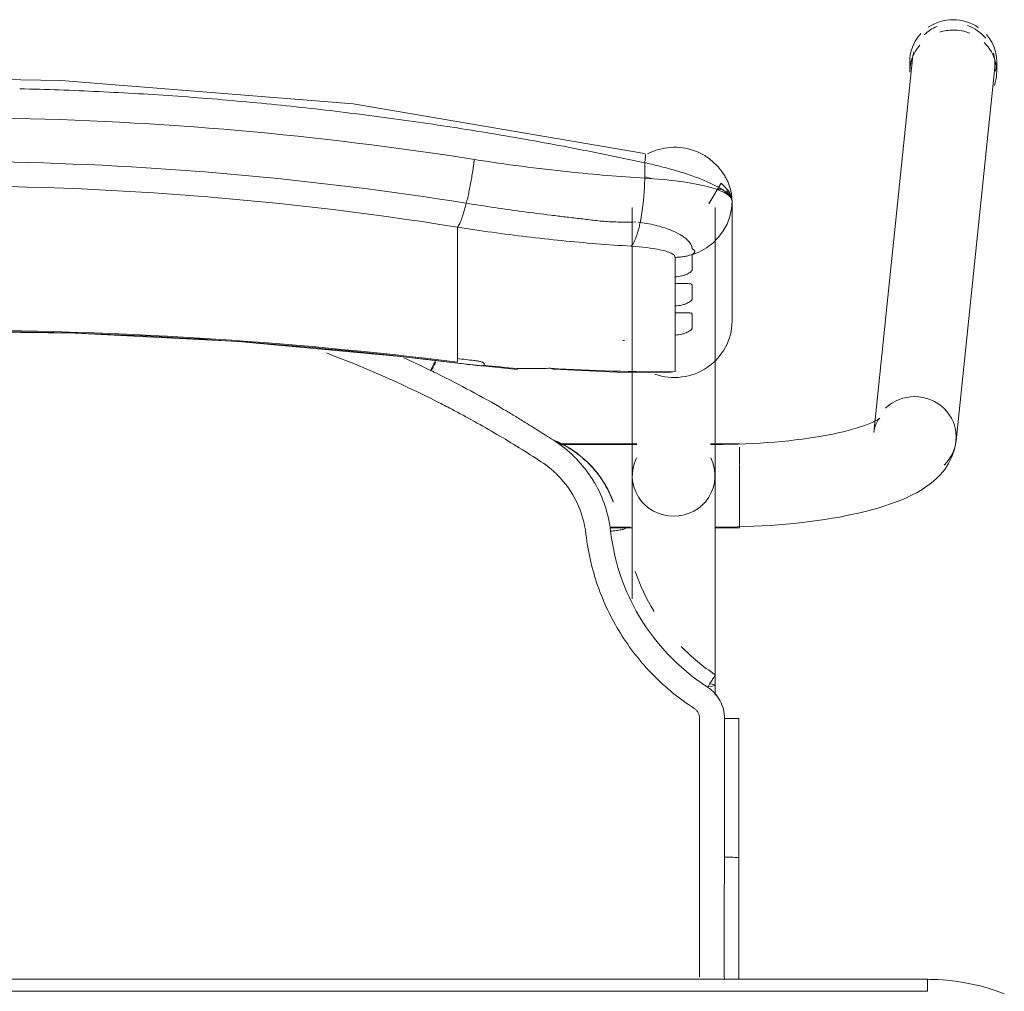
# Model space of a CAD drawing. Header units: metres. Extents: x 3 to 43.5, y -74 to -48.5.
# Tile 184 of 209: x 37.693 to 37.939, y -51.584 to -51.341. Entities that reach past the tile are written whole.
import ezdxf

# ---------------------------------------------------------------- set-up
doc = ezdxf.new("R2010")
doc.units = ezdxf.units.M
doc.layers.add('I-FURN', color=7, linetype='Continuous', lineweight=18)

# ---------------------------------------------------------------- blocks, each defined once
blk = doc.blocks.new('ConjuntoParaAlunoTamanho6 - CJA06_ConjuntoParaAlunoTamanho6-V2-1PAV - FRIGORÍFICA')
at = {"layer": 'I-FURN', "color": 253, "true_color": 0xaaaaaa}
for p, q in [((0.24321, 0.29526), (0.23354, 0.20182)), ((0.24254, 0.29456), (0.24254, 0.29197)), ((0.25413, 0.19969), (0.2638, 0.29312)), ((0.2643, 0.29197), (0.2643, 0.29456)), ((0.1981, 0.22964), (0.1981, 0.25969)), ((0.17315, 0.25812), (0.17315, 0.19097)), ((0.19385, 0.19097), (0.19385, 0.25812)), ((0.17457, 0.25441), (0.17513, 0.25435)), ((0.1959, 0.25221), (0.19685, 0.25395)), ((0.19685, 0.25395), (0.19754, 0.2558)), ((0.12943, 0.2438), (0.12943, 0.25317)), ((0.19471, 0.25062), (0.1959, 0.25221)), ((0.12943, 0.24214), (0.12943, 0.2438)), ((0.12943, 0.24214), (0.12943, 0.23653)), ((0.18386, 0.23904), (0.18386, 0.24073)), ((0.12943, 0.23653), (0.12943, 0.23486)), ((0.12943, 0.23486), (0.12943, 0.22925)), ((0.18386, 0.23176), (0.18386, 0.23345)), ((0.12943, 0.22759), (0.12943, 0.22925)), ((0.12943, 0.22759), (0.12943, 0.22197)), ((0.17076, 0.22479), (0.17118, 0.22478)), ((0.18386, 0.21701), (0.18386, 0.22617)), ((0.12943, 0.22031), (0.12943, 0.22197)), ((0.12946, 0.21915), (0.14434, 0.21757)), ((0.17944, 0.21689), (0.18173, 0.21678)), ((0.17429, 0.19894), (0.15474, 0.19894)), ((0.17429, 0.19879), (0.15494, 0.19879)), ((0.2, 0.19894), (0.19271, 0.19894)), ((0.19385, 0.19879), (0.19271, 0.19879)), ((0.19385, 0.19845), (0.19385, 0.19879)), ((0.19385, 0.19764), (0.19385, 0.19845)), ((0.2, 0.1938), (0.2, 0.19814)), ((0.19385, 0.1916), (0.19385, 0.19367)), ((0.2, 0.18573), (0.2, 0.19364)), ((0.19385, 0.18582), (0.19385, 0.18688)), ((0.19385, 0.18371), (0.19385, 0.18582)), ((0.2, 0.17794), (0.2, 0.1856)), ((0.16757, 0.17809), (0.17268, 0.17809)), ((0.1676, 0.17794), (0.17323, 0.17794)), ((0.19377, 0.17794), (0.2, 0.17794)), ((0.19385, 0.17809), (0.19385, 0.17951)), ((0.19385, 0.13604), (0.19385, 0.13857)), ((0.19983, 0.13021), (0.19982, 0.0953)), ((0.19982, 0.06497), (0.19982, 0.0953)), ((0.247, 0.06497), (-0.247, 0.06497)), ((0.247, 0.06497), (-0.247, 0.06497)), ((0.247, 0.06497), (0.247, 0.06197))]:
    blk.add_line(p, q, dxfattribs=at)
at = {"layer": 'I-FURN', "color": 253, "true_color": 0xaaaaaa, "flags": 128}
for points in [[(0.17623, 0.27161), (0.10331, 0.28398), (0.03018, 0.28985), (0.0001, 0.2904)], [(0.17627, 0.2654), (0.17627, 0.26637), (0.17627, 0.26734), (0.17627, 0.26831), (0.17627, 0.26928)], [(0.1981, 0.25971), (0.19792, 0.26092), (0.19739, 0.26208), (0.1954, 0.2642), (0.19227, 0.25896)], [(0.19754, 0.2558), (0.19796, 0.25773), (0.1981, 0.25969)], [(0.1981, 0.25971), (0.1981, 0.2522), (0.1981, 0.24468)], [(0.1981, 0.22964), (0.1981, 0.23715), (0.1981, 0.24467), (0.1981, 0.25218), (0.1981, 0.25969)], [(0.19172, 0.24799), (0.19331, 0.2492), (0.19471, 0.25062)], [(0.1881, 0.24628), (0.18997, 0.24701), (0.19172, 0.24799)], [(0.18386, 0.24073), (0.18386, 0.24195), (0.18386, 0.24317), (0.18386, 0.24439), (0.18386, 0.24561)], [(0.1881, 0.24628), (0.1881, 0.24532), (0.1881, 0.24435), (0.1881, 0.24339), (0.1881, 0.24243)], [(0.18386, 0.23345), (0.18386, 0.23485), (0.18386, 0.23624), (0.18386, 0.23764), (0.18386, 0.23904)], [(0.1881, 0.23868), (0.1881, 0.2378), (0.1881, 0.23692), (0.1881, 0.23603), (0.1881, 0.23515)], [(0.18386, 0.22617), (0.18386, 0.22757), (0.18386, 0.22897), (0.18386, 0.23036), (0.18386, 0.23176)], [(0.1881, 0.23141), (0.1881, 0.23052), (0.1881, 0.22964), (0.1881, 0.22876), (0.1881, 0.22787)], [(-0.12926, 0.21915), (-0.08865, 0.22342), (-0.0479, 0.2261), (-0.00707, 0.22717), (0.03376, 0.22666), (0.07455, 0.22454), (0.11521, 0.22083), (0.12946, 0.21915)], [(0.12943, 0.21937), (0.12943, 0.21961), (0.12943, 0.21984), (0.12943, 0.22007), (0.12943, 0.22031)], [(0.1361, 0.21901), (0.1361, 0.21893), (0.1361, 0.21886), (0.1361, 0.21878), (0.1361, 0.2187)], [(0.15351, 0.21761), (0.16928, 0.2169), (0.18131, 0.21677)], [(0.18173, 0.21678), (0.18279, 0.21686), (0.18386, 0.21701)], [(0.23507, 0.20536), (0.23501, 0.20531), (0.23482, 0.20518), (0.23451, 0.20499), (0.23408, 0.20476), (0.23355, 0.20449), (0.23291, 0.2042), (0.23217, 0.20389), (0.23133, 0.20358), (0.23041, 0.20326), (0.22941, 0.20294), (0.22832, 0.20262), (0.22717, 0.2023), (0.22594, 0.20199), (0.22464, 0.20169), (0.22328, 0.2014), (0.22186, 0.20112), (0.22039, 0.20086), (0.21886, 0.2006), (0.21729, 0.20036), (0.21567, 0.20014), (0.214, 0.19993), (0.2123, 0.19973), (0.21057, 0.19956), (0.2088, 0.1994), (0.207, 0.19926), (0.20518, 0.19913), (0.20334, 0.19903), (0.20148, 0.19894), (0.19961, 0.19888), (0.19772, 0.19883), (0.19583, 0.1988), (0.19394, 0.19879), (0.19385, 0.19879)], [(0.23354, 0.20182), (0.23373, 0.20287), (0.23403, 0.20376), (0.23437, 0.20445), (0.23469, 0.20492), (0.23492, 0.20521), (0.23505, 0.20534), (0.23507, 0.20536)], [(0.25413, 0.19969), (0.25375, 0.19762), (0.25311, 0.19572), (0.25226, 0.19403), (0.25129, 0.19256), (0.25023, 0.19128), (0.24913, 0.19017), (0.24799, 0.18919), (0.24683, 0.18832), (0.24563, 0.18753), (0.24441, 0.18681), (0.24316, 0.18615), (0.24188, 0.18553), (0.24055, 0.18496), (0.23919, 0.18441), (0.23778, 0.1839), (0.23633, 0.18341), (0.23483, 0.18295), (0.2333, 0.18251), (0.23171, 0.1821), (0.23008, 0.1817), (0.22841, 0.18133), (0.2267, 0.18098), (0.22495, 0.18064), (0.22315, 0.18033), (0.22132, 0.18004), (0.21946, 0.17976), (0.21756, 0.17951), (0.21562, 0.17928), (0.21366, 0.17906), (0.21168, 0.17887), (0.20967, 0.1787), (0.20763, 0.17855), (0.20558, 0.17842), (0.20352, 0.17831), (0.20144, 0.17823), (0.19935, 0.17816), (0.19725, 0.17811), (0.19515, 0.17809), (0.19385, 0.17809)], [(0.17315, 0.16015), (0.17315, 0.162), (0.17315, 0.16382), (0.17315, 0.1656), (0.17315, 0.16735), (0.17315, 0.16905), (0.17315, 0.17071), (0.17315, 0.17233), (0.17315, 0.1739), (0.17315, 0.17541), (0.17315, 0.17687), (0.17315, 0.17828), (0.17315, 0.17963), (0.17315, 0.18092), (0.17315, 0.18215), (0.17315, 0.18331), (0.17315, 0.18441), (0.17315, 0.18544), (0.17315, 0.1864), (0.17315, 0.18729), (0.17315, 0.1881), (0.17315, 0.18885), (0.17315, 0.18951), (0.17315, 0.19011), (0.17315, 0.19062), (0.17315, 0.19097)], [(0.19385, 0.19097), (0.19385, 0.19051), (0.19385, 0.18998), (0.19385, 0.18937), (0.19385, 0.18869), (0.19385, 0.18793), (0.19385, 0.1871), (0.19385, 0.18619), (0.19385, 0.18522), (0.19385, 0.18417), (0.19385, 0.18306), (0.19385, 0.18188), (0.19385, 0.18064), (0.19385, 0.17934), (0.19385, 0.17798), (0.19385, 0.17656), (0.19385, 0.17508), (0.19385, 0.17355), (0.19385, 0.17198), (0.19385, 0.17035), (0.19385, 0.16868), (0.19385, 0.16696), (0.19385, 0.16521), (0.19385, 0.16342), (0.19385, 0.16159), (0.19385, 0.15974), (0.19385, 0.15785), (0.19385, 0.15594), (0.19385, 0.15401), (0.19385, 0.15206), (0.19385, 0.15009), (0.19385, 0.14811), (0.19385, 0.14612), (0.19385, 0.14413), (0.19385, 0.14213), (0.19385, 0.14013), (0.19385, 0.13857)], [(0.16841, 0.18432), (0.16841, 0.18434), (0.16841, 0.18435), (0.16841, 0.18437), (0.16841, 0.18438)], [(0.19623, 0.13025), (0.19623, 0.12639), (0.19623, 0.12254), (0.19623, 0.11868), (0.19623, 0.11483), (0.19623, 0.11097), (0.19623, 0.10712), (0.19623, 0.10327), (0.19623, 0.09941), (0.19623, 0.09556)], [(0.2662, 0.06136), (0.26421, 0.06209), (0.2622, 0.06274), (0.26015, 0.06331), (0.25809, 0.06379), (0.25601, 0.0642), (0.25391, 0.06451), (0.25181, 0.06475), (0.24969, 0.0649), (0.24757, 0.06496), (0.247, 0.06497)], [(0.247, 0.06197), (0.1235, 0.06197), (0, 0.06197), (-0.1235, 0.06197), (-0.247, 0.06197)], [(-0.247, 0.06197), (-0.1235, 0.06197), (0, 0.06197), (0.1235, 0.06197), (0.247, 0.06197)]]:
    blk.add_lwpolyline(points, dxfattribs=at)
at = {"layer": 'I-FURN', "color": 253, "true_color": 0xaaaaaa}
for centre, major_axis, ratio, start_param, end_param in [((0.25351, 0.29419), (-0.01029, 0.00107), 0.967158, 5.223081, 5.597593), ((0.25342, 0.29456), (0.01088, 0), 0.965926, 1.570796, 2.182166), ((0.25342, 0.29456), (-0.01088, 0), 0.965926, 4.098128, 4.712389), ((0.25351, 0.29419), (-0.01029, 0.00107), 0.967158, 3.921544, 4.46746), ((0.25342, 0.29456), (0.01088, 0), 0.965926, 2.404321, 3.312013), ((0.25342, 0.29197), (-0.01088, 0), 0.965926, 4.712389, 5.025562), ((0.25342, 0.29197), (0.01088, 0), 0.965926, 1.176355, 1.570796), ((0.25342, 0.29456), (0.01088, 0), 0.965926, 6.052088, 6.985956), ((0.25342, 0.29197), (0.01088, 0), 0.965926, 2.446266, 3.141593), ((0.25342, 0.29197), (0.01088, 0), 0.965926, 5.959867, 7.062609), ((0.25351, 0.29419), (-0.01029, 0.00107), 0.967158, 6.102343, 6.382991), ((0.25351, 0.29419), (-0.01029, 0.00107), 0.967158, 3.141593, 3.502975), ((0.0001, -0.77159), (1.0211, 0), 0.978148, 1.443771, 1.697822), ((0.0001, -0.77117), (1.0209, 0), 0.978148, 1.443771, 1.697822), ((0.1837, 0.22964), (0.0144, 0), 0.978148, 4.362105, 6.283185), ((0.17947, 0.60356), (0.395, 0), 0.978148, 4.585364, 4.595996), ((0.17947, 0.60221), (0.3948, 0), 0.978148, 4.585364, 4.595936), ((0.17947, 0.60263), (0.395, 0), 0.978148, 4.602237, 4.623287), ((0.14521, 0.22754), (0.00087, 0.00996), 0.018501, 2.93296, 3.325659), ((0.17947, 0.60336), (0.395, 0), 0.978148, 4.644485, 4.723499), ((0.24383, 0.20075), (-0.01029, 0.00107), 0.967158, 4.812195, 5.597593), ((0.24383, 0.20075), (-0.01029, 0.00107), 0.967158, 3.241398, 4.812195), ((0.24383, 0.20075), (-0.01029, 0.00107), 0.967158, 2.456, 3.241398), ((0.1835, 0.19097), (0.01035, 0), 0.978148, 2.686587, 4.712389), ((0.1835, 0.19097), (0.01035, 0), 0.978148, 4.712389, 6.738191), ((0.1835, 0.13857), (0.01035, 0), 0.069756, 5.759587, 6.776353)]:
    blk.add_ellipse(centre, major_axis=major_axis, ratio=ratio, start_param=start_param, end_param=end_param, dxfattribs=at)
for points in [[(0.03973, 0.28708), (0.03313, 0.2874), (0.02653, 0.28763), (0.01992, 0.28779)], [(0.0595, 0.28591), (0.05292, 0.28638), (0.04633, 0.28677), (0.03973, 0.28708)], [(0.07921, 0.28427), (0.07265, 0.28489), (0.06608, 0.28544), (0.0595, 0.28591)], [(0.09885, 0.28217), (0.09232, 0.28294), (0.08577, 0.28365), (0.07921, 0.28427)], [(0.11839, 0.27961), (0.11189, 0.28054), (0.10538, 0.28139), (0.09885, 0.28217)], [(0.13782, 0.27661), (0.13136, 0.27768), (0.12489, 0.27868), (0.11839, 0.27961)], [(0.15712, 0.27316), (0.15071, 0.27438), (0.14427, 0.27553), (0.13782, 0.27661)], [(0.17627, 0.26928), (0.16991, 0.27065), (0.16353, 0.27194), (0.15712, 0.27316)], [(0.17627, 0.26928), (0.17633, 0.26966), (0.17642, 0.27037), (0.17644, 0.2712), (0.17636, 0.27149), (0.1763, 0.27156)], [(0.13164, 0.25914), (0.13175, 0.25959), (0.13198, 0.26053), (0.13231, 0.26203), (0.13262, 0.26359), (0.13292, 0.2652), (0.1332, 0.26684), (0.13344, 0.26848), (0.13359, 0.26956), (0.13366, 0.2701)], [(0.17513, 0.25435), (0.1752, 0.25471), (0.17534, 0.25544), (0.17553, 0.25659), (0.17571, 0.25778), (0.17586, 0.25902), (0.17599, 0.26028), (0.1761, 0.26156), (0.17618, 0.26285), (0.17624, 0.26413), (0.17626, 0.26498), (0.17627, 0.2654)], [(0.1981, 0.25969), (0.1981, 0.26035), (0.19703, 0.26165), (0.19239, 0.26338), (0.18523, 0.2647), (0.17934, 0.26523), (0.17627, 0.2654)], [(0.17811, 0.26528), (0.17751, 0.26545), (0.1769, 0.26561), (0.17629, 0.26577)], [(0.12943, 0.25317), (0.12952, 0.25327), (0.1297, 0.25353), (0.13, 0.25409), (0.13031, 0.25481), (0.13064, 0.25568), (0.13097, 0.2567), (0.1313, 0.25786), (0.13153, 0.2587), (0.13164, 0.25914)], [(0.17355, 0.24936), (0.17367, 0.24958), (0.17389, 0.25006), (0.17423, 0.25093), (0.17455, 0.25195), (0.17485, 0.25308), (0.17504, 0.25392), (0.17513, 0.25435)], [(0.18386, 0.24561), (0.18422, 0.24561), (0.18494, 0.24565), (0.18601, 0.24578), (0.18707, 0.24599), (0.18776, 0.24617), (0.1881, 0.24628)], [(0.12434, 0.2095), (0.11529, 0.21408), (0.10607, 0.21814), (0.09666, 0.22168)], [(0.11594, 0.2205), (0.11821, 0.21947), (0.12046, 0.21841), (0.1227, 0.21732)], [(0.1227, 0.21732), (0.12291, 0.21776), (0.12336, 0.21866), (0.12377, 0.21945), (0.12395, 0.2198)], [(0.12395, 0.21936), (0.12377, 0.21898), (0.12356, 0.21856), (0.12335, 0.21813)], [(0.1336, 0.21981), (0.13377, 0.21979), (0.1341, 0.21974), (0.13456, 0.21967), (0.13499, 0.21957), (0.13538, 0.21946), (0.13569, 0.21935), (0.13593, 0.21923), (0.13606, 0.21912), (0.1361, 0.21905), (0.1361, 0.21901)], [(0.12436, 0.21651), (0.12408, 0.21665), (0.12353, 0.21692), (0.12297, 0.21719), (0.1227, 0.21732)], [(0.12334, 0.21813), (0.12319, 0.21783), (0.12304, 0.21753), (0.12289, 0.21723)], [(0.1361, 0.2187), (0.1361, 0.21868), (0.13609, 0.21865), (0.13607, 0.21862), (0.13605, 0.2186)], [(0.14432, 0.21779), (0.14576, 0.21776), (0.1486, 0.21775), (0.15133, 0.21782), (0.15267, 0.21788)], [(0.15267, 0.21788), (0.1532, 0.21758), (0.15369, 0.21752), (0.15417, 0.21772)], [(0.14098, 0.20758), (0.13826, 0.20916), (0.13276, 0.21224), (0.12717, 0.21512), (0.12436, 0.21651)], [(0.12798, 0.20762), (0.12738, 0.20794), (0.12617, 0.20857), (0.12495, 0.20919), (0.12434, 0.2095)], [(0.1504, 0.19445), (0.14673, 0.19684), (0.13935, 0.20142), (0.13181, 0.20561), (0.12798, 0.20762)], [(0.14635, 0.20432), (0.14546, 0.20487), (0.14368, 0.20597), (0.14188, 0.20704), (0.14098, 0.20758)], [(0.15378, 0.19963), (0.15256, 0.20043), (0.1501, 0.202), (0.14762, 0.20355), (0.14638, 0.20431)], [(0.15374, 0.19972), (0.15472, 0.19931), (0.15575, 0.19881), (0.1568, 0.1982)], [(0.1625, 0.1911), (0.16134, 0.1928), (0.15869, 0.19594), (0.1555, 0.19851), (0.15378, 0.19963)], [(0.15863, 0.1971), (0.15718, 0.19811), (0.15562, 0.19898), (0.15399, 0.19969)], [(0.15448, 0.19112), (0.15386, 0.19174), (0.15256, 0.19292), (0.15114, 0.19396), (0.1504, 0.19445)], [(0.16156, 0.17636), (0.16124, 0.17915), (0.15968, 0.18454), (0.15645, 0.18912), (0.15448, 0.19112)], [(0.16371, 0.18924), (0.16352, 0.18955), (0.16313, 0.19018), (0.16271, 0.1908), (0.1625, 0.1911)], [(0.16501, 0.19076), (0.16537, 0.19026), (0.16604, 0.18925), (0.16695, 0.18767), (0.16775, 0.18603), (0.1682, 0.1849), (0.16841, 0.18432)], [(0.16774, 0.17706), (0.1675, 0.1792), (0.16656, 0.18343), (0.16479, 0.18738), (0.16371, 0.18924)], [(0.17146, 0.1778), (0.17147, 0.17776), (0.17128, 0.17766), (0.17046, 0.17746), (0.16921, 0.17725), (0.16823, 0.17712), (0.16774, 0.17706)], [(0.1786, 0.15703), (0.17667, 0.16018), (0.1751, 0.16355), (0.1739, 0.16704)], [(0.19391, 0.14119), (0.19084, 0.14321), (0.18795, 0.1456), (0.18537, 0.14827)], [(0.19199, 0.13805), (0.19225, 0.13846), (0.19278, 0.13928), (0.19344, 0.14033), (0.19385, 0.14103), (0.19393, 0.14119), (0.19391, 0.14119)], [(0.19623, 0.13025), (0.19622, 0.13104), (0.19604, 0.13255), (0.19519, 0.13473), (0.19383, 0.13663), (0.19265, 0.13762), (0.19199, 0.13805)], [(0.19, 0.13025), (0.19, 0.1305), (0.18994, 0.13099), (0.18966, 0.1317), (0.18922, 0.13231), (0.18884, 0.13263), (0.18863, 0.13277)], [(0.19, 0.09555), (0.19, 0.09868), (0.19, 0.10482), (0.19, 0.11314), (0.19, 0.12173), (0.19, 0.1274), (0.19, 0.13025)], [(0.19982, 0.1302), (0.19984, 0.13021), (0.19969, 0.13022), (0.19891, 0.13024), (0.1977, 0.13025), (0.19672, 0.13025), (0.19623, 0.13025)], [(0.19982, 0.1302), (0.19982, 0.12729), (0.19982, 0.12438), (0.19982, 0.12147)], [(0.19982, 0.09529), (0.19982, 0.1011), (0.19982, 0.11273), (0.19982, 0.12438), (0.19982, 0.1302)], [(0.19982, 0.11273), (0.19982, 0.10691), (0.19982, 0.1011), (0.19982, 0.09528)], [(0.19623, 0.09556), (0.19662, 0.09556), (0.19701, 0.09556), (0.19738, 0.09555)], [(0.19738, 0.09555), (0.19775, 0.09554), (0.1981, 0.09553), (0.19841, 0.09551)], [(0.19982, 0.0953), (0.19982, 0.0953), (0.19982, 0.09529), (0.19982, 0.09529)], [(0.19982, 0.06497), (0.19982, 0.07507), (0.19982, 0.08518), (0.19982, 0.09529)], [(0.19982, 0.07534), (0.19982, 0.07188), (0.19982, 0.06842), (0.19982, 0.06497)]]:
    blk.add_open_spline(points, degree=3, dxfattribs=at)
for points, knots in [([(-0.13346, 0.2701), (-0.0847, 0.2778), (0.00519, 0.28415), (0.09466, 0.27626), (0.13366, 0.2701)], [-1, -1, -1, -1, -0.444444, 0, 0, 0, 0]), ([(0.17699, 0.27153), (0.17765, 0.27187), (0.17927, 0.27255), (0.18196, 0.27315), (0.18496, 0.2732), (0.18741, 0.27274), (0.18905, 0.27216), (0.18996, 0.27176), (0.19062, 0.27143), (0.19127, 0.27106), (0.19212, 0.27051), (0.19313, 0.26973), (0.19423, 0.2687), (0.19516, 0.26763), (0.19594, 0.26656), (0.1966, 0.26547), (0.19712, 0.26439), (0.19752, 0.26334), (0.1978, 0.26234), (0.19804, 0.26108), (0.1981, 0.26023), (0.1981, 0.25971)], [0.3275759, 0.3275759, 0.3275759, 0.3275759, 0.375, 0.4375, 0.5, 0.5625, 0.59375, 0.609375, 0.625, 0.640625, 0.65625, 0.6875, 0.71875, 0.75, 0.78125, 0.8125, 0.84375, 0.875, 0.90625, 0.9375, 1, 1, 1, 1]), ([(-0.13144, 0.25914), (-0.08343, 0.26683), (0.00512, 0.27318), (0.09323, 0.26529), (0.13164, 0.25914)], [-1, -1, -1, -1, -0.444444, 0, 0, 0, 0]), ([(0.13366, 0.2701), (0.14155, 0.26885), (0.15578, 0.26699), (0.16997, 0.2658), (0.17627, 0.2654)], [-1, -1, -1, -1, -0.444444, 0, 0, 0, 0]), ([(0.17627, 0.26928), (0.1778, 0.26895), (0.18084, 0.26823), (0.1851, 0.26704), (0.18885, 0.26578), (0.19302, 0.26411), (0.19708, 0.26187), (0.1981, 0.26034), (0.1981, 0.25971)], [0, 0, 0, 0, 0.125, 0.25, 0.375, 0.5, 0.75, 1, 1, 1, 1]), ([(0.12943, 0.25317), (0.08224, 0.26075), (-0.00484, 0.26702), (-0.09148, 0.25924), (-0.12923, 0.25317)], [-1, -1, -1, -1, -0.444444, 0, 0, 0, 0]), ([(0.19589, 0.26257), (0.19565, 0.26263), (0.19517, 0.26271), (0.1947, 0.26267), (0.19448, 0.26263)], [0.3140409, 0.3140409, 0.3140409, 0.3140409, 0.375, 0.4333514, 0.4333514, 0.4333514, 0.4333514]), ([(0.1981, 0.25971), (0.1981, 0.26024), (0.19787, 0.26101), (0.19723, 0.26183), (0.19682, 0.26214), (0.1966, 0.26226)], [0, 0, 0, 0, 0.125, 0.1875, 0.25, 0.25, 0.25, 0.25]), ([(0.13164, 0.25914), (0.13399, 0.25877), (0.13871, 0.25805), (0.14577, 0.25706), (0.15166, 0.25629), (0.15577, 0.2558), (0.15812, 0.25552), (0.15988, 0.25532), (0.16163, 0.25511), (0.16339, 0.25489), (0.16514, 0.25469), (0.16691, 0.25455), (0.16868, 0.25447), (0.17104, 0.2544), (0.17282, 0.25442), (0.17401, 0.25447)], [0, 0, 0, 0, 0.166667, 0.333333, 0.5, 0.583333, 0.625, 0.666667, 0.708333, 0.75, 0.791667, 0.833333, 0.875, 0.916667, 1, 1, 1, 1]), ([(0.17513, 0.25435), (0.17661, 0.25414), (0.17948, 0.25358), (0.18284, 0.25246), (0.1849, 0.25145), (0.18608, 0.25069), (0.18754, 0.24953), (0.18812, 0.24854), (0.1881, 0.24778)], [0, 0, 0, 0, 0.2, 0.4, 0.55, 0.625, 0.7, 1, 1, 1, 1]), ([(0.12943, 0.25317), (0.13522, 0.25225), (0.14681, 0.25064), (0.16129, 0.24919), (0.16997, 0.24858), (0.17285, 0.2484)], [0, 0, 0, 0, 0.4, 0.8, 1, 1, 1, 1]), ([(0.17285, 0.2484), (0.17297, 0.2485), (0.17319, 0.24875), (0.17341, 0.2491), (0.17351, 0.24929)], [0, 0, 0, 0, 0.1428571, 0.2692714, 0.2692714, 0.2692714, 0.2692714]), ([(0.17285, 0.2484), (0.17555, 0.24823), (0.17966, 0.24775), (0.18317, 0.24668), (0.18386, 0.24597), (0.18386, 0.24561)], [0, 0, 0, 0, 0.444444, 0.722222, 1, 1, 1, 1]), ([(0.1881, 0.24778), (0.18821, 0.24772), (0.18836, 0.24763), (0.18849, 0.24751), (0.18856, 0.24744), (0.1886, 0.24738), (0.18864, 0.24733), (0.1887, 0.24726), (0.18876, 0.24718), (0.1888, 0.24708), (0.18879, 0.247), (0.18877, 0.24693), (0.18873, 0.24686), (0.18866, 0.24676), (0.1885, 0.24657), (0.18828, 0.2464), (0.1881, 0.24628)], [0, 0, 0, 0, 0.166667, 0.25, 0.291667, 0.333333, 0.375, 0.416667, 0.5, 0.583333, 0.625, 0.666667, 0.708333, 0.75, 0.833333, 1, 1, 1, 1]), ([(0.1881, 0.24243), (0.1881, 0.24236), (0.18804, 0.24222), (0.18782, 0.24198), (0.18743, 0.2417), (0.18691, 0.24142), (0.18629, 0.24117), (0.18532, 0.24088), (0.18448, 0.24075), (0.18386, 0.24073)], [0, 0, 0, 0, 0.125, 0.25, 0.375, 0.5, 0.625, 0.75, 1, 1, 1, 1]), ([(0.18386, 0.23904), (0.18448, 0.23902), (0.18532, 0.23903), (0.18629, 0.23904), (0.18691, 0.23904), (0.18743, 0.23902), (0.18782, 0.23896), (0.18804, 0.23885), (0.1881, 0.23875), (0.1881, 0.23868)], [0, 0, 0, 0, 0.25, 0.375, 0.5, 0.625, 0.75, 0.875, 1, 1, 1, 1]), ([(0.1881, 0.23515), (0.1881, 0.23508), (0.18804, 0.23494), (0.18782, 0.2347), (0.18743, 0.23442), (0.18691, 0.23414), (0.18629, 0.23389), (0.18532, 0.2336), (0.18448, 0.23348), (0.18386, 0.23345)], [0, 0, 0, 0, 0.125, 0.25, 0.375, 0.5, 0.625, 0.75, 1, 1, 1, 1]), ([(0.18386, 0.23176), (0.18448, 0.23175), (0.18532, 0.23175), (0.18629, 0.23176), (0.18691, 0.23176), (0.18743, 0.23174), (0.18782, 0.23168), (0.18804, 0.23158), (0.1881, 0.23147), (0.1881, 0.23141)], [0, 0, 0, 0, 0.25, 0.375, 0.5, 0.625, 0.75, 0.875, 1, 1, 1, 1]), ([(0.1881, 0.22787), (0.1881, 0.22781), (0.18804, 0.22767), (0.18782, 0.22742), (0.18743, 0.22714), (0.18691, 0.22687), (0.18629, 0.22661), (0.18532, 0.22633), (0.18448, 0.2262), (0.18386, 0.22617)], [0, 0, 0, 0, 0.125, 0.25, 0.375, 0.5, 0.625, 0.75, 1, 1, 1, 1]), ([(0.13605, 0.2186), (0.13602, 0.21857), (0.13593, 0.21853), (0.13575, 0.2185), (0.13549, 0.21849), (0.13508, 0.2185), (0.13445, 0.21856), (0.1339, 0.21862), (0.1336, 0.21866)], [0, 0, 0, 0, 0.125, 0.25, 0.375, 0.5, 0.75, 1, 1, 1, 1]), ([(0.15683, 0.19818), (0.15764, 0.19771), (0.15919, 0.19669), (0.16207, 0.19434), (0.16393, 0.19226), (0.16501, 0.19076)], [0, 0, 0, 0, 0.25, 0.5, 1, 1, 1, 1]), ([(0.16841, 0.18438), (0.16796, 0.18563), (0.16686, 0.18807), (0.16383, 0.19273), (0.16081, 0.19558), (0.15863, 0.1971)], [0, 0, 0, 0, 0.25, 0.5, 1, 1, 1, 1]), ([(0.18863, 0.13277), (0.18486, 0.13521), (0.17974, 0.13937), (0.17389, 0.14605), (0.17007, 0.15149), (0.1669, 0.15732), (0.16353, 0.16552), (0.16208, 0.17192), (0.16156, 0.17636)], [0, 0, 0, 0, 0.25, 0.375, 0.5, 0.625, 0.75, 1, 1, 1, 1]), ([(0.16774, 0.17706), (0.16854, 0.1701), (0.17345, 0.15474), (0.18461, 0.14281), (0.19199, 0.13805)], [0, 0, 0, 0, 0.444444, 1, 1, 1, 1]), ([(0.19, 0.06548), (0.19, 0.06617), (0.19, 0.06811), (0.19, 0.07088), (0.19, 0.07365), (0.19, 0.07618), (0.19, 0.07838), (0.19, 0.0801), (0.19, 0.08153), (0.19, 0.08284), (0.19, 0.08398), (0.19, 0.08486), (0.19, 0.08558), (0.19, 0.08626), (0.19, 0.0868), (0.19, 0.08716), (0.19, 0.08749), (0.19, 0.08795), (0.19, 0.08848), (0.19, 0.089), (0.19, 0.08963), (0.19, 0.09074), (0.19, 0.09261), (0.19, 0.0945), (0.19, 0.09555)], [0.4659091, 0.4659091, 0.4659091, 0.4659091, 0.4772727, 0.5, 0.5227273, 0.5454545, 0.5681818, 0.5909091, 0.6136364, 0.6363636, 0.6590909, 0.6818182, 0.7045455, 0.7272727, 0.75, 0.7727273, 0.7954545, 0.8181818, 0.8409091, 0.8636364, 0.8863636, 0.9090909, 0.9545455, 1, 1, 1, 1]), ([(0.19618, 0.06498), (0.19616, 0.06721), (0.1961, 0.07741), (0.19616, 0.08755), (0.19623, 0.09556)], [0.8400419, 0.8400419, 0.8400419, 0.8400419, 0.875, 1, 1, 1, 1]), ([(0.19841, 0.09551), (0.19872, 0.09549), (0.19926, 0.09545), (0.19973, 0.09538), (0.19982, 0.09532), (0.19982, 0.0953)], [0.4, 0.4, 0.4, 0.4, 0.6, 0.8, 0.9699288, 0.9699288, 0.9699288, 0.9699288])]:
    blk.add_open_spline(points, degree=3, knots=knots, dxfattribs=at)
blk = doc.blocks.new('4 GRE - ESCOLA DE CINEMA E AUDIOVISUAL CINE REX R07_rvt-1-1PAV - FRIGORÍFICA')
at = {"layer": 'I-FURN', "color": 253, "lineweight": 18, "true_color": 0xaaaaaa}
blk.add_blockref('ConjuntoParaAlunoTamanho6 - CJA06_ConjuntoParaAlunoTamanho6-V2-1PAV - FRIGORÍFICA', (37.67274, -51.6463), dxfattribs=at)

msp = doc.modelspace()

# ---------------------------------------------------------------- block references
at = {"lineweight": 5}
msp.add_blockref('4 GRE - ESCOLA DE CINEMA E AUDIOVISUAL CINE REX R07_rvt-1-1PAV - FRIGORÍFICA', (0, 0), dxfattribs=at)

doc.saveas('drawing.dxf')
